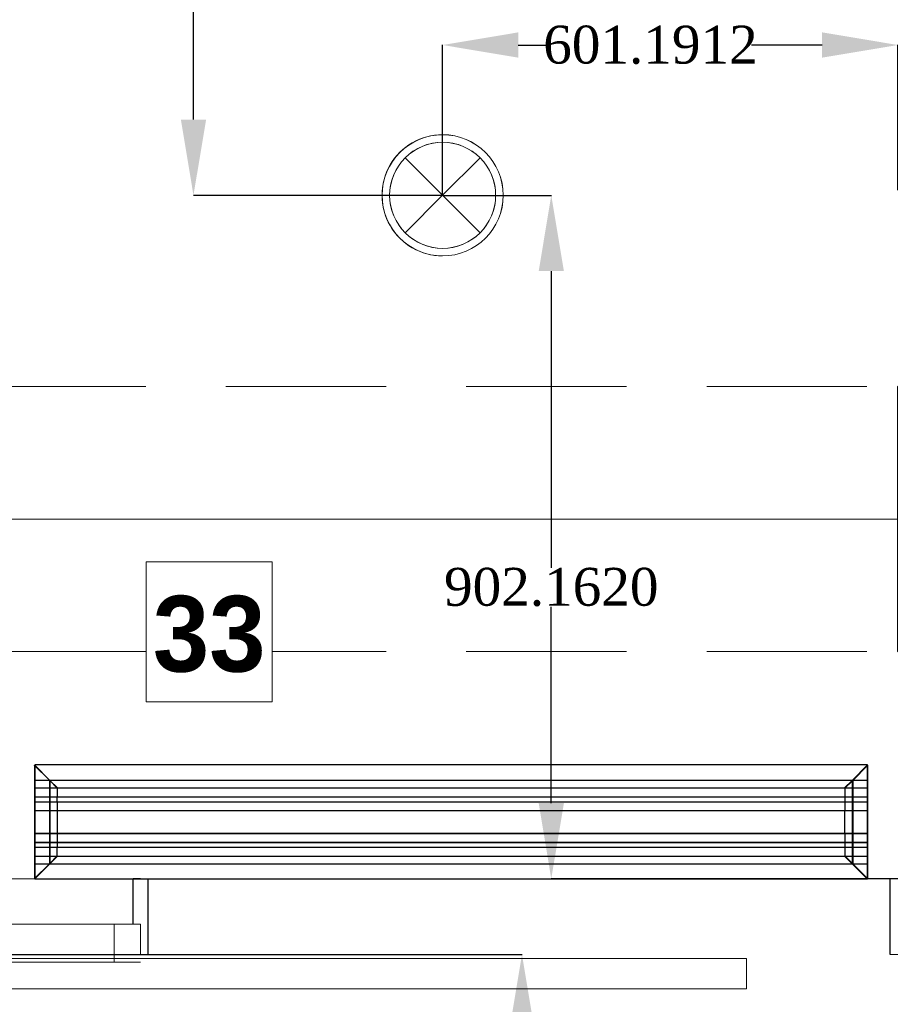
# Model space of a CAD drawing. Header units: inches. Extents: x -78787 to 29484, y -9517 to 23232.
# Tile 126 of 256: x -5004 to -3854, y 5003 to 6302. Entities that reach past the tile are written whole.
import ezdxf
from ezdxf import colors
from ezdxf.entities.mleader import LeaderData, LeaderLine
from ezdxf.enums import TextEntityAlignment as Align
from ezdxf.math import Vec2, Vec3

# ---------------------------------------------------------------- set-up
doc = ezdxf.new("R2010")
doc.units = ezdxf.units.IN
doc.header["$MEASUREMENT"] = 0
doc.set_wipeout_variables(frame=1)
doc.linetypes.add('Dot & Dashed', pattern=[670.277762, 317.5, -176.388889, 0, -176.388874])
doc.linetypes.add('Hidden', pattern=[317.5, 211.666667, -105.833333])
for name, color, linetype in [('- ავარიული განათება', 7, 'Continuous'), ('- განათება', 7, 'Continuous'), ('- მექანიკური ნაწილი', 7, 'Continuous'), ('Edges', 7, 'Continuous'), ('New_Structural - Bearing', 7, 'Continuous'), ('Structural - Bearing', 7, 'Continuous'), ('Structural - Grid', 7, 'Continuous')]:
    doc.layers.add(name, color=color, linetype=linetype)
for name, color, linetype, lineweight in [('New_Annotation - Text_Pen_No__20', 1, 'Continuous', 0), ('New_Archicad Doors_Pen_No__1', 7, 'Continuous', 13), ('New_Archicad Windows_Pen_No__1', 7, 'Continuous', 13), ('New_Structural - Bearing_Pen_No__1', 7, 'Continuous', 13), ('Structural - Bearing_Pen_No__20', 1, 'Continuous', 0)]:
    doc.layers.add(name, color=color, linetype=linetype, lineweight=lineweight)
for name, color, linetype, lineweight, true_color in [('New_Interior - Lamp_Pen_No__77', 7, 'Continuous', 20, 0xffeb28), ('New_Structural - Bearing_Pen_No__5', 7, 'Continuous', 25, 0x40a5ff), ('Structural - Bearing_Pen_No__102', 7, 'Continuous', 13, 0xcccccc), ('Structural - Bearing_Pen_No__161', 7, 'Continuous', 13, 0x6a6a6a), ('Structural - Bearing_Pen_No__28', 7, 'Continuous', 35, 0xa80f02), ('Structural - Grid_Pen_No__81', 7, 'Continuous', 20, 0x6a6a6a)]:
    doc.layers.add(name, color=color, linetype=linetype, lineweight=lineweight, true_color=true_color)
doc.styles.add('GENERATED_STYLE_2', font='txt')
doc.styles.add('GENERATED_STYLE_3', font='txt')
doc.styles.get("Standard").update_dxf_attribs({"font": 'arial.ttf'})
doc.dimstyles.get("Standard").update_dxf_attribs({"dimtxt": 0.18, "dimasz": 0.18, "dimexe": 0.18, "dimexo": 0.0625, "dimgap": 0.09, "dimtad": 0, "dimtih": 1, "dimtoh": 1, "dimdec": 4, "dimzin": 0, "dimdsep": 46, "dimtxsty": 'Standard', "dimcen": 0.09, "dimadec": 0, "dimazin": 0, "dimtfac": 1, "dimtdec": 4, "dimtofl": 0, "dimtmove": 0, "dimatfit": 3, "dimfxl": 1, "dimtolj": 1, "dimtzin": 0, "dimarcsym": 0})

# ---------------------------------------------------------------- blocks, each defined once
blk = doc.blocks.new('Horizontal Multi-Sash Window_17')
at = {"layer": 'New_Archicad Windows_Pen_No__1', "color": 7, "linetype": 'Continuous', "lineweight": 13}
for p, q in [((-875, 60), (-865, 60)), ((-865, 60), (865, 60)), ((-865, 0), (-865, 60)), ((875, 60), (865, 60)), ((865, 0), (865, 60)), ((-875, 0), (-840, 0)), ((-875, 0), (-875, -30)), ((-875, 0), (-875, -30)), ((-840, 0), (-840, -50)), ((-840, 0), (840, 0)), ((840, -50), (840, 0)), ((840, 0), (875, 0)), ((875, 0), (875, -30)), ((875, 0), (875, -30)), ((-875, -30), (-875, -40)), ((-875, -30), (-875, -40)), ((875, -30), (875, -40)), ((875, -30), (875, -40)), ((-875, -40), (875, -40)), ((-840, -50), (-875, -50)), ((840, -50), (-840, -50)), ((875, -50), (840, -50))]:
    blk.add_line(p, q, dxfattribs=at)
blk = doc.blocks.new('Exterior Sliding Door')
at = {"layer": 'New_Archicad Doors_Pen_No__1', "color": 7, "linetype": 'Continuous', "lineweight": 13}
for p, q in [((-300, 45), (700, 45)), ((-300, 5), (-300, 45)), ((700, 45), (700, 5)), ((-490, 0), (-490, -100)), ((700, 5), (-300, 5)), ((490, 0), (490, -100)), ((-500, -100), (-490, -100)), ((500, -100), (490, -100))]:
    blk.add_line(p, q, dxfattribs=at)
blk = doc.blocks.new('Wall_90', base_point=(-29183.8, 26088.1))
at = {"layer": 'New_Structural - Bearing_Pen_No__1', "color": 7, "linetype": 'Continuous', "lineweight": 13}
for p, q in [((-30183.8, 26128.1), (-30193.8, 26128.1)), ((-30183.8, 26088.1), (-30173.8, 26088.1)), ((-29183.8, 26088.1), (-29193.8, 26088.1))]:
    blk.add_line(p, q, dxfattribs=at)
at = {"layer": 'New_Structural - Bearing_Pen_No__5', "color": 161, "linetype": 'Continuous', "lineweight": 25, "true_color": 0x40a5ff}
for p, q in [((-30193.8, 26128.1), (-30193.8, 26188.1)), ((-30183.8, 26188.1), (-30193.8, 26188.1)), ((-30183.8, 26188.1), (-30173.8, 26188.1)), ((-30173.8, 26088.1), (-30173.8, 26188.1)), ((-29193.8, 26088.1), (-29193.8, 26188.1)), ((-29183.8, 26188.1), (-29193.8, 26188.1))]:
    blk.add_line(p, q, dxfattribs=at)
at = {"layer": 'New_Archicad Doors_Pen_No__1', "color": 7, "linetype": 'Continuous', "lineweight": 13, "zscale": 1000, "rotation": 180}
blk.add_blockref('Exterior Sliding Door', (-29683.8, 26088.1), dxfattribs=at)
at = {"layer": 'New_Archicad Windows_Pen_No__1', "color": 7, "linetype": 'Continuous', "lineweight": 13, "xscale": -1, "zscale": 1000}
blk.add_blockref('Horizontal Multi-Sash Window_17', (-31058.8, 26128.1), dxfattribs=at)
blk = doc.blocks.new('Column_18', base_point=(-29008.8, 26663))
at = {"layer": 'Structural - Bearing_Pen_No__161', "linetype": 'Continuous', "lineweight": 0, "true_color": 0x6a6a6a}
blk.add_hatch(color=251, dxfattribs=at).paths.add_polyline_path([(-28833.8, 26488), (-28833.8, 26838), (-29183.8, 26838), (-29183.8, 26488)])
at = {"layer": 'Structural - Bearing_Pen_No__20', "color": 1, "linetype": 'Continuous', "lineweight": 0}
for p, q in [((-29008.8, 26743), (-29008.8, 26918)), ((-29088.8, 26663), (-29263.8, 26663)), ((-28928.8, 26663), (-28753.8, 26663)), ((-29008.8, 26583), (-29008.8, 26408))]:
    blk.add_line(p, q, dxfattribs=at)
blk.add_point((-29008.8, 26663), dxfattribs=at)
at = {"layer": 'Structural - Bearing_Pen_No__28', "color": 14, "linetype": 'Continuous', "lineweight": 35, "true_color": 0xa80f02, "flags": 128}
blk.add_lwpolyline([(-28833.8, 26488), (-28833.8, 26838), (-29183.8, 26838), (-29183.8, 26488)], close=True, dxfattribs=at)
blk = doc.blocks.new('Standard grid marker')
at = {"layer": 'Structural - Grid_Pen_No__81', "color": 251, "linetype": 'Continuous', "lineweight": 20, "true_color": 0x6a6a6a}
blk.add_line((1000, 0), (51328.1, 0), dxfattribs=at)
at = {"layer": 'Structural - Grid_Pen_No__81', "color": 251, "lineweight": 20, "true_color": 0x6a6a6a, "style": 'GENERATED_STYLE_2'}
for tag, p in [('AC_MarkerText_1_0', (-100, -144)), ('AC_MarkerText_1_1', (52428.1, -144))]:
    blk.add_attdef(tag, text='', height=100, rotation=180, dxfattribs=at).set_placement(p, align=Align.TOP_CENTER)
blk = doc.blocks.new('Beam_12', base_point=(-47008.8, 26663))
at = {"layer": 'Structural - Bearing_Pen_No__102', "color": 254, "linetype": 'Hidden', "lineweight": 13, "true_color": 0xcccccc}
for p, q in [((-34833.8, 26838), (-29183.8, 26838)), ((-34833.8, 26488), (-29183.8, 26488))]:
    blk.add_line(p, q, dxfattribs=at)
at = {"layer": 'Structural - Bearing_Pen_No__102', "color": 254, "linetype": 'Dot & Dashed', "lineweight": 13, "true_color": 0xcccccc}
blk.add_line((-47008.8, 26663), (991.2, 26663), dxfattribs=at)
blk = doc.blocks.new('lineardiffplan')
blk.add_lwpolyline([(393.1, 274.9), (1492.8, 274.9), (1492.8, 124.4), (393.1, 124.4)], close=True)
at = {"layer": 'Edges'}
for p, q in [((392.8, 274.9), (392.8, 274.6)), ((393.1, 274.9), (392.8, 274.9)), ((422.8, 244.9), (392.8, 274.9)), ((392.8, 274.6), (392.9, 274.5)), ((392.9, 125.2), (392.9, 274.5)), ((412.4, 255), (392.9, 274.5)), ((393.1, 274.9), (393.2, 274.8)), ((393.2, 274.8), (412.7, 255.3)), ((1462.8, 244.9), (1492.8, 274.9)), ((1472.9, 255.3), (1492.4, 274.8)), ((1473.2, 254.9), (1492.8, 274.5)), ((1492.4, 274.8), (1492.5, 274.9)), ((1492.8, 274.9), (1492.5, 274.9)), ((1492.8, 274.5), (1492.8, 274.9)), ((1492.8, 274.5), (1492.8, 274.5)), ((1492.8, 125.4), (1492.8, 274.5)), ((1492.8, 255.3), (392.9, 255.3)), ((392.9, 254.9), (1492.8, 254.9)), ((412.4, 144.7), (412.4, 255)), ((412.8, 254.6), (412.4, 255)), ((412.7, 255.3), (413.1, 254.9)), ((412.8, 145.1), (412.8, 254.6)), ((412.8, 254.6), (422.8, 244.6)), ((413.1, 254.9), (423.1, 244.9)), ((1472.5, 254.9), (1462.5, 244.9)), ((1462.9, 244.6), (1472.8, 254.5)), ((1472.9, 255.3), (1472.5, 254.9)), ((1472.8, 254.5), (1473.2, 254.9)), ((1472.8, 254.5), (1472.8, 145.3)), ((1473.2, 144.9), (1473.2, 254.9)), ((392.9, 244.9), (1492.8, 244.9)), ((422.8, 244.6), (422.8, 244.9)), ((422.8, 244.9), (423.1, 244.9)), ((422.8, 244.6), (422.8, 244.6)), ((422.8, 244.6), (422.8, 233.2)), ((423.1, 244.9), (423.1, 244.9)), ((1462.5, 244.9), (1462.5, 244.9)), ((1462.5, 244.9), (1462.8, 244.9)), ((1462.8, 244.9), (1462.9, 244.6)), ((1462.8, 244.5), (1462.9, 244.6)), ((1462.8, 233.2), (1462.8, 244.5)), ((392.9, 233.2), (1492.8, 233.2)), ((392.9, 233), (1492.8, 233)), ((392.9, 226.8), (1492.8, 226.8)), ((392.9, 226.5), (1492.8, 226.5)), ((422.8, 233), (422.8, 233.2)), ((422.8, 226.8), (422.8, 233)), ((422.8, 226.5), (422.8, 226.8)), ((422.8, 214.9), (422.8, 226.5)), ((1462.8, 233), (1462.8, 233.2)), ((1462.8, 226.8), (1462.8, 233)), ((1462.8, 226.5), (1462.8, 226.8)), ((1462.8, 214.9), (1462.8, 226.5)), ((392.9, 214.9), (1492.8, 214.9)), ((1492.8, 214.8), (392.9, 214.8)), ((422.4, 214.9), (422.3, 214.9)), ((422.8, 214.9), (422.4, 214.9)), ((422.8, 184.9), (422.8, 214.9)), ((423.2, 214.9), (422.8, 214.9)), ((423.2, 214.8), (422.8, 214.9)), ((423.2, 214.8), (423.2, 214.9)), ((423.2, 214.8), (423.2, 184.9)), ((1462.8, 214.9), (1462.4, 214.9)), ((1462.4, 214.9), (1462.4, 214.8)), ((1462.8, 214.9), (1462.4, 214.8)), ((1462.4, 184.9), (1462.4, 214.8)), ((1462.8, 214.9), (1462.8, 184.9)), ((1462.8, 214.9), (1463.2, 214.9)), ((1463.2, 214.9), (1463.3, 214.9)), ((1492.8, 184.9), (392.9, 184.9)), ((422.4, 184.9), (422.3, 184.9)), ((422.8, 184.9), (422.4, 184.9)), ((422.8, 184.9), (423.2, 184.9)), ((422.8, 173.2), (422.8, 184.9)), ((1462.4, 184.9), (1462.8, 184.9)), ((1462.8, 173.2), (1462.8, 184.9)), ((1463.2, 184.9), (1462.8, 184.9)), ((1463.2, 184.9), (1463.3, 184.9)), ((392.9, 173.2), (1492.8, 173.2)), ((392.9, 173), (1492.8, 173)), ((422.8, 173), (422.8, 173.2)), ((422.8, 173), (422.8, 166.8)), ((1462.8, 173), (1462.8, 173.2)), ((1462.8, 166.8), (1462.8, 173)), ((392.9, 166.8), (1492.8, 166.8)), ((392.9, 166.5), (1492.8, 166.5)), ((422.8, 166.5), (422.8, 166.8)), ((422.8, 155.1), (422.8, 166.5)), ((1462.8, 166.5), (1462.8, 166.8)), ((1462.8, 155.3), (1462.8, 166.5)), ((392.8, 124.9), (422.8, 154.9)), ((392.9, 154.9), (1492.8, 154.9)), ((1492.8, 144.9), (392.9, 144.9)), ((392.9, 125.2), (412.4, 144.7)), ((392.9, 144.5), (1492.8, 144.5)), ((412.7, 144.5), (393.2, 124.9)), ((412.8, 145.1), (412.4, 144.7)), ((412.7, 144.5), (413.1, 144.9)), ((412.8, 145.1), (422.8, 155.1)), ((423.1, 154.8), (413.1, 144.9)), ((422.8, 154.9), (422.8, 155.1)), ((422.8, 155.1), (422.8, 155.1)), ((423.1, 154.8), (422.8, 154.9)), ((423.1, 154.8), (423.1, 154.9)), ((1462.5, 154.8), (1462.4, 154.9)), ((1462.8, 154.9), (1462.5, 154.8)), ((1462.5, 154.8), (1472.4, 144.9)), ((1462.9, 155.2), (1462.8, 155.3)), ((1462.9, 155.2), (1462.8, 154.9)), ((1462.8, 154.9), (1492.8, 124.9)), ((1472.8, 145.3), (1462.9, 155.2)), ((1472.4, 144.9), (1472.8, 144.5)), ((1473.2, 144.9), (1472.8, 145.3)), ((1472.8, 144.5), (1492.4, 124.9)), ((1473.2, 144.9), (1492.8, 125.4)), ((392.9, 125.2), (392.8, 125.1)), ((392.8, 125.1), (392.8, 124.9)), ((392.8, 124.9), (393.1, 124.9)), ((393.2, 124.9), (393.1, 124.9)), ((1492.4, 124.9), (1492.8, 124.9)), ((1492.4, 124.9), (1492.4, 124.9)), ((1492.8, 125.3), (1492.8, 125.4)), ((1492.8, 124.9), (1492.8, 125.3))]:
    blk.add_line(p, q, dxfattribs=at)
blk = doc.blocks.new('Recessed Spot')
at = {"layer": 'New_Interior - Lamp_Pen_No__77', "color": 2, "linetype": 'Continuous', "lineweight": 20, "true_color": 0xffeb28}
for q in [(-49.5, 49.5), (49.5, 49.5), (-49.5, -49.5), (49.5, -49.5)]:
    blk.add_line((0, 0), q, dxfattribs=at)
at = {"layer": 'New_Interior - Lamp_Pen_No__77', "color": 2, "linetype": 'Continuous', "lineweight": 20, "true_color": 0xffeb28, "flags": 128}
blk.add_lwpolyline([(80, 0, 1), (-80, 0, 1)], format="xyb", close=True, dxfattribs=at)
at = {"layer": 'New_Interior - Lamp_Pen_No__77', "color": 2, "linetype": 'Continuous', "lineweight": 20, "true_color": 0xffeb28}
blk.add_circle((0, 0), 70, dxfattribs=at)
blk = doc.blocks.new('*D591')
at = {"layer": '- განათება', "color": 0, "lineweight": -2, "transparency": 16777216}
for p, q in [((-4445.3, 7464.5), (-4774.4, 7464.5)), ((-4774.3, 7364.5), (-4774.3, 6736.5)), ((-4774.3, 6170.6), (-4774.3, 6685)), ((-4445.3, 6070.6), (-4774.4, 6070.6))]:
    blk.add_line(p, q, dxfattribs=at)
at = {"layer": '- განათება', "color": 0, "transparency": 16777216}
for points in [[(-4790.9, 7364.5), (-4757.6, 7364.5), (-4774.3, 7464.5)], [(-4790.9, 6170.6), (-4757.6, 6170.6), (-4774.3, 6070.6)]]:
    blk.add_solid(points, dxfattribs=at)
at = {"layer": 'Defpoints', "color": 0, "transparency": 16777216}
for p in [(-4774.3, 7464.5), (-4445.3, 7464.5), (-4445.3, 6070.6)]:
    blk.add_point(p, dxfattribs=at)
at = {"layer": '- განათება', "color": 0, "transparency": 16777216, "insert": (-4774.3, 6710.7), "char_height": 50, "attachment_point": 5}
blk.add_mtext('\\A1;{\\fSylfaen|b0|i0|c0|p18;1393.8446}', dxfattribs=at)
blk = doc.blocks.new('*D593')
at = {"layer": '- განათება', "color": 0, "lineweight": -2, "transparency": 16777216}
for p, q in [((-4445.3, 6070.7), (-4445.3, 6269.2)), ((-4345.3, 6269), (-4304, 6269)), ((-3944.1, 6269), (-4037.5, 6269)), ((-3844.1, 6077.6), (-3844.1, 6269.2))]:
    blk.add_line(p, q, dxfattribs=at)
at = {"layer": '- განათება', "color": 0, "transparency": 16777216}
for points in [[(-4345.3, 6285.7), (-4345.3, 6252.3), (-4445.3, 6269)], [(-3944.1, 6285.7), (-3944.1, 6252.3), (-3844.1, 6269)]]:
    blk.add_solid(points, dxfattribs=at)
at = {"layer": 'Defpoints', "color": 0, "transparency": 16777216}
for p in [(-3844.1, 6269), (-4445.3, 6070.6), (-3844.1, 6077.5)]:
    blk.add_point(p, dxfattribs=at)
at = {"layer": '- განათება', "color": 0, "transparency": 16777216, "insert": (-4170.8, 6269), "char_height": 50, "attachment_point": 5}
blk.add_mtext('\\A1;{\\fSylfaen|b0|i0|c0|p18;601.1912}', dxfattribs=at)
blk = doc.blocks.new('*D594')
at = {"layer": '- განათება', "color": 0, "lineweight": -2, "transparency": 16777216}
for p, q in [((-4445.2, 6070.6), (-4301.6, 6070.6)), ((-4301.8, 5970.6), (-4301.8, 5579.1)), ((-4301.8, 5268.5), (-4301.8, 5527.6)), ((-3854.1, 5168.5), (-4301.9, 5168.5))]:
    blk.add_line(p, q, dxfattribs=at)
at = {"layer": '- განათება', "color": 0, "transparency": 16777216}
for points in [[(-4318.4, 5970.6), (-4285.1, 5970.6), (-4301.8, 6070.6)], [(-4318.4, 5268.5), (-4285.1, 5268.5), (-4301.8, 5168.5)]]:
    blk.add_solid(points, dxfattribs=at)
at = {"layer": 'Defpoints', "color": 0, "transparency": 16777216}
for p in [(-4445.3, 6070.6), (-4301.8, 6070.6), (-3854.1, 5168.5)]:
    blk.add_point(p, dxfattribs=at)
at = {"layer": '- განათება', "color": 0, "transparency": 16777216, "insert": (-4301.8, 5553.4), "char_height": 50, "attachment_point": 5}
blk.add_mtext('\\A1;{\\fSylfaen|b0|i0|c0|p18;902.1620}', dxfattribs=at)
blk = doc.blocks.new('AVARIULI GANATEBA')
at = {"layer": '- განათება', "color": 3, "linetype": 'Continuous', "lineweight": 20}
for q in [(-49.5, 49.5), (49.5, 49.5), (-49.5, -49.5), (49.5, -49.5)]:
    blk.add_line((0, 0), q, dxfattribs=at)
for major_axis, start_param, end_param in [((56.6, 56.6), 0.785398, 3.926991), ((56.6, 56.6), 3.926991, 7.068583), ((-49.5, 49.5), 2.356194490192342, 8.639379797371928)]:
    blk.add_ellipse((0, 0), major_axis=major_axis, ratio=1, start_param=start_param, end_param=end_param, dxfattribs=at)
blk = doc.blocks.new('*D1348')
at = {"layer": '- ავარიული განათება', "color": 0, "lineweight": -2, "transparency": 16777216}
for p, q in [((-5465.9, 5068.5), (-4340.3, 5068.5)), ((-4340.5, 4968.5), (-4340.5, 4636.2)), ((-4340.5, 4236.6), (-4340.5, 4584.8)), ((-5059.8, 4136.6), (-4340.3, 4136.6))]:
    blk.add_line(p, q, dxfattribs=at)
at = {"layer": '- ავარიული განათება', "color": 0, "transparency": 16777216}
for points in [[(-4357.2, 4968.5), (-4323.8, 4968.5), (-4340.5, 5068.5)], [(-4357.2, 4236.6), (-4323.8, 4236.6), (-4340.5, 4136.6)]]:
    blk.add_solid(points, dxfattribs=at)
at = {"layer": 'Defpoints', "color": 0, "transparency": 16777216}
for p in [(-5466, 5068.5), (-5059.8, 4136.6), (-4340.5, 4136.6)]:
    blk.add_point(p, dxfattribs=at)
at = {"layer": '- ავარიული განათება', "color": 0, "transparency": 16777216, "insert": (-4340.5, 4610.5), "char_height": 50, "attachment_point": 5}
blk.add_mtext('\\A1;{\\fSylfaen|b0|i0|c0|p18;931.9014}', dxfattribs=at)

msp = doc.modelspace()

# ---------------------------------------------------------------- block references
at = {"layer": '- განათება', "color": 1}
msp.add_blockref('AVARIULI GANATEBA', (-4445.25966, 6070.63356), dxfattribs=at)
at = {"layer": '- განათება', "color": 3, "linetype": 'Continuous', "lineweight": 20, "zscale": 1000}
msp.add_blockref('Recessed Spot', (-4445.25966, 6070.63356), dxfattribs=at)
at = {"layer": '- მექანიკური ნაწილი', "xscale": -1, "rotation": 180}
msp.add_blockref('lineardiffplan', (-5376.91468, 5443.34064), dxfattribs=at)
at = {"layer": 'New_Structural - Bearing', "color": 7, "lineweight": 35}
msp.add_blockref('Wall_90', (-3844.06848, 5068.47159), dxfattribs=at)
at = {"layer": 'Structural - Bearing', "color": 14, "lineweight": 35, "true_color": 0xa80f02}
msp.add_blockref('Column_18', (-3669.06848, 5643.35514), dxfattribs=at)
at = {"layer": 'Structural - Bearing', "color": 254, "lineweight": 13, "true_color": 0xcccccc}
msp.add_blockref('Beam_12', (-21669.06848, 5643.35514), dxfattribs=at)
at = {"layer": 'Structural - Grid', "color": 8, "linetype": 'Continuous', "lineweight": 15, "zscale": 1000, "rotation": 180}
msp.add_blockref('Standard grid marker', (29284.00379, 5643.35514), dxfattribs=at)

# ---------------------------------------------------------------- dimensions: what is measured, and where the dimension line sits
at = {"layer": '- ავარიული განათება', "color": 1}
dim = msp.add_linear_dim(base=(-4340.5, 4136.57015), p1=(-5466, 5068.47159), p2=(-5059.84745, 4136.57015), angle=270, text='{\\fSylfaen|b0|i0|c0|p18;<>}', dimstyle='Standard', override={"dimtxt": 50, "dimasz": 100}, dxfattribs=at)
dim.commit()
dim.dimension.update_dxf_attribs({"geometry": '*D1348', "text_midpoint": (-4340.5, 4610.5), "dimtype": 160})
at = {"layer": '- განათება', "color": 1}
for base, p1, p2, picture, middle in [((-4774.26294, 7464.47817), (-4445.25966, 6070.63356), (-4445.25966, 7464.47817), '*D591', (-4774.26294, 6710.74243)), ((-4301.76294, 6070.63356), (-3854.06848, 5168.47159), (-4445.25966, 6070.63356), '*D594', (-4301.76294, 5553.35514))]:
    dim = msp.add_linear_dim(base=base, p1=p1, p2=p2, angle=90, text='{\\fSylfaen|b0|i0|c0|p18;<>}', dimstyle='Standard', override={"dimtxt": 50, "dimasz": 100}, dxfattribs=at)
    dim.commit()
    dim.dimension.update_dxf_attribs({"geometry": picture, "text_midpoint": middle, "dimtype": 160})
dim = msp.add_linear_dim(base=(-3844.06848, 6269), p1=(-4445.25966, 6070.63356), p2=(-3844.06848, 6077.5), text='{\\fSylfaen|b0|i0|c0|p18;<>}', dimstyle='Standard', override={"dimtxt": 50, "dimasz": 100}, dxfattribs=at)
dim.commit()
dim.dimension.update_dxf_attribs({"geometry": '*D593', "text_midpoint": (-4170.76294, 6269), "dimtype": 160})

# ---------------------------------------------------------------- leaders
at = {"color": 5}
ml = msp.add_multileader_mtext('Standard', dxfattribs=at)
ml.set_content('   IT \\Pრეკი', color=5)
ml.set_leader_properties()
ml.build(insert=Vec2(0, 0))
ml.multileader.update_dxf_attribs({"text_right_attachment_type": 6, "dogleg_length": 50, "arrow_head_size": 100})
ctx = ml.context
ctx.base_point, ctx.char_height, ctx.arrow_head_size, ctx.landing_gap_size, ctx.plane_origin = Vec3(-4433.70498, 10686.92918), 100, 100, 0.09, Vec3(1571.74364, 6362.15959)
ctx.right_attachment = 6
notes = []
notes.append((ctx, [(0, (0, 0, 0), (0, 0), (1, 0), 1, [])]))
ctx.mtext.insert, ctx.mtext.width, ctx.mtext.flow_direction = Vec3(-4433.61498, 10736.92918), 1402.7684334, 5
for ctx, leaders in notes:
    for number, flags, end, landing, length, lines in leaders:
        leader = LeaderData()
        leader.index, (leader.has_last_leader_line, leader.has_dogleg_vector, leader.attachment_direction) = number, flags
        leader.last_leader_point, leader.dogleg_vector, leader.dogleg_length = Vec3(end), Vec3(landing), length
        for number, points, colour, breaks in lines:
            line = LeaderLine()
            line.index, line.vertices, line.color, line.breaks = number, Vec3.list(points), colors.encode_raw_color(colour), breaks
            leader.lines.append(line)
        ctx.leaders.append(leader)

# ---------------------------------------------------------------- next in the draw order: wipeouts: each hides what was drawn before it
at = {"color": 1, "linetype": 'Continuous', "lineweight": 0, "ltscale": 200538.336116}
msp.add_wipeout([(-4836.72873, 5402.13456), (-4670.32867, 5402.13456), (-4670.32867, 5586.98311), (-4836.72873, 5586.98311)], dxfattribs=at).dxf.layer = 'New_Annotation - Text_Pen_No__20'

# ---------------------------------------------------------------- next in the draw order: linework, layer by layer
at = {"layer": 'New_Annotation - Text_Pen_No__20', "color": 1, "linetype": 'Continuous', "lineweight": 0, "flags": 128}
msp.add_lwpolyline([(-4836.72873, 5402.13456), (-4670.32867, 5402.13456), (-4670.32867, 5586.98311), (-4836.72873, 5586.98311), (-4836.72873, 5402.13456)], close=True, dxfattribs=at)

# ---------------------------------------------------------------- next in the draw order: texts
at = {"layer": 'New_Annotation - Text_Pen_No__20', "color": 1, "linetype": 'Continuous', "lineweight": 0, "insert": (-4753.5287, 5542.06191), "char_height": 100, "attachment_point": 2, "style": 'GENERATED_STYLE_3'}
msp.add_mtext('\\A1;{\\pqc;\\fBOG 2018|b1|i0|c0|p0;\\W1.000000;33}', dxfattribs=at)

# ---------------------------------------------------------------- next in the draw order: leaders
at = {"color": 5}
ml = msp.add_multileader_mtext('Standard', dxfattribs=at)
ml.set_content('ელექტროობის ფარები', color=5)
ml.set_leader_properties()
ml.build(insert=Vec2(0, 0))
ml.multileader.update_dxf_attribs({"text_right_attachment_type": 6, "dogleg_length": 50, "arrow_head_size": 100})
ctx = ml.context
ctx.base_point, ctx.char_height, ctx.arrow_head_size, ctx.landing_gap_size, ctx.plane_origin = Vec3(-7313.93195, 11361.50565), 100, 100, 0.09, Vec3(-1308.48333, 7056.48128)
ctx.right_attachment = 6
notes = []
notes.append((ctx, [(0, (0, 0, 0), (0, 0), (1, 0), 1, [])]))
ctx.mtext.insert, ctx.mtext.width, ctx.mtext.flow_direction = Vec3(-7313.84195, 11431.25087), 1402.7684334, 5
ml = msp.add_multileader_mtext('Standard', dxfattribs=at)
ml.set_content('სტელაჟი', color=5)
ml.set_leader_properties()
ml.build(insert=Vec2(0, 0))
ml.multileader.update_dxf_attribs({"text_right_attachment_type": 6, "dogleg_length": 50, "arrow_head_size": 100})
ctx = ml.context
ctx.base_point, ctx.char_height, ctx.arrow_head_size, ctx.landing_gap_size, ctx.plane_origin = Vec3(-4855.48884, 8669.32366), 100, 100, 0.09, Vec3(1149.95978, 4364.93624)
ctx.right_attachment = 6
notes.append((ctx, [(0, (0, 0, 0), (0, 0), (1, 0), 1, [])]))
ctx.mtext.insert, ctx.mtext.width, ctx.mtext.flow_direction = Vec3(-4855.39884, 8739.70583), 1402.7684334, 5
ml = msp.add_multileader_mtext('Standard', dxfattribs=at)
ml.set_content('სტელაჟი', color=5)
ml.set_leader_properties()
ml.build(insert=Vec2(0, 0))
ml.multileader.update_dxf_attribs({"text_right_attachment_type": 6, "dogleg_length": 50, "arrow_head_size": 100})
ctx = ml.context
ctx.base_point, ctx.char_height, ctx.arrow_head_size, ctx.landing_gap_size, ctx.plane_origin = Vec3(-6498.52007, 8648.81733), 100, 100, 0.09, Vec3(-493.07145, 4344.4299)
ctx.right_attachment = 6
notes.append((ctx, [(0, (0, 0, 0), (0, 0), (1, 0), 1, [])]))
ctx.mtext.insert, ctx.mtext.width, ctx.mtext.flow_direction = Vec3(-6498.43007, 8719.19949), 1402.7684334, 5
for ctx, leaders in notes:
    for number, flags, end, landing, length, lines in leaders:
        leader = LeaderData()
        leader.index, (leader.has_last_leader_line, leader.has_dogleg_vector, leader.attachment_direction) = number, flags
        leader.last_leader_point, leader.dogleg_vector, leader.dogleg_length = Vec3(end), Vec3(landing), length
        for number, points, colour, breaks in lines:
            line = LeaderLine()
            line.index, line.vertices, line.color, line.breaks = number, Vec3.list(points), colors.encode_raw_color(colour), breaks
            leader.lines.append(line)
        ctx.leaders.append(leader)

doc.saveas('drawing.dxf')
